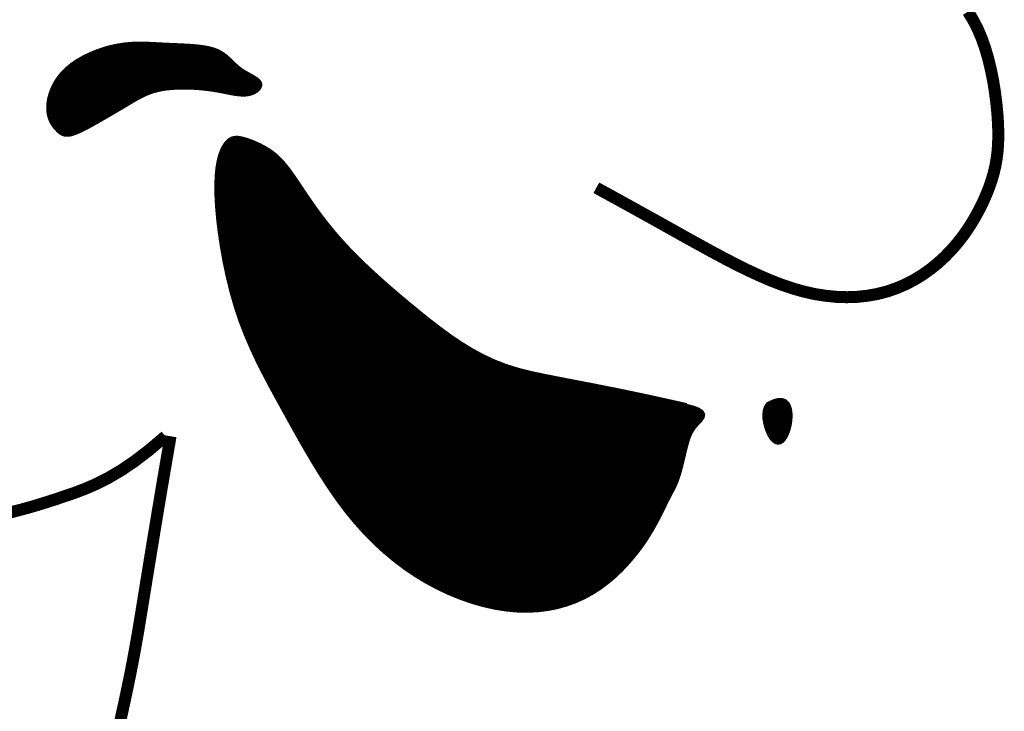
# Model space of a CAD drawing. Header units: feet. Extents: x 0.5 to 9, y 0.5 to 11.5.
# Tile 168 of 177: x 7.537 to 7.725, y 2.335 to 2.468. Entities that reach past the tile are written whole.
import ezdxf

# ---------------------------------------------------------------- set-up
doc = ezdxf.new("R2010")
doc.units = ezdxf.units.FT
doc.header["$MEASUREMENT"] = 0
doc.layers.add('FACE', color=160, linetype='CONTINUOUS')

msp = doc.modelspace()

# ---------------------------------------------------------------- hatches: boundary and pattern name
at = {"layer": 'FACE', "linetype": 'Continuous'}
h = msp.add_hatch(dxfattribs=at)
h.set_pattern_fill('NET3', color=5, scale=0.001151, style=0)
h.set_pattern_definition([(0, (5.67394344, -0.2570602), (0, 0.000143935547), []), (60, (5.67394344, -0.2570602), (-0.00012465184, 7.19677734e-05), []), (120, (5.67394344, -0.2570602), (-0.00012465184, -7.19677734e-05), [])])
h.paths.add_polyline_path([(7.67974, 2.394), (7.68078, 2.39451), (7.68165, 2.39475), (7.68235, 2.39475), (7.6829, 2.39456), (7.68331, 2.39419), (7.68361, 2.39369), (7.6838, 2.39309), (7.6839, 2.39242), (7.68393, 2.39171), (7.68388, 2.39098), (7.68378, 2.39025), (7.68362, 2.38954), (7.68342, 2.38887), (7.68318, 2.38827), (7.68291, 2.38775), (7.68261, 2.38733), (7.6823, 2.38702), (7.68198, 2.38684), (7.68165, 2.38678), (7.68132, 2.38684), (7.68099, 2.38701), (7.68066, 2.38731), (7.68033, 2.38772), (7.68002, 2.38826), (7.67973, 2.3889), (7.67947, 2.38963), (7.67926, 2.39042), (7.67913, 2.39122), (7.67909, 2.39202), (7.67917, 2.39277), (7.67938, 2.39344)])
h.paths.add_polyline_path([(7.54387, 2.44658), (7.54356, 2.44691), (7.54325, 2.44728), (7.54295, 2.44771), (7.54267, 2.4482), (7.54244, 2.44875), (7.54225, 2.44936), (7.54213, 2.45003), (7.54209, 2.45079), (7.54213, 2.45161), (7.54227, 2.45249), (7.54252, 2.45341), (7.54287, 2.45436), (7.54334, 2.45532), (7.54392, 2.45627), (7.54464, 2.45719), (7.54548, 2.45806), (7.54645, 2.45888), (7.54754, 2.45964), (7.54872, 2.46032), (7.54996, 2.46093), (7.55125, 2.46147), (7.55257, 2.46193), (7.55388, 2.46231), (7.55517, 2.46259), (7.55643, 2.46279), (7.55764, 2.46292), (7.55883, 2.46297), (7.56, 2.46298), (7.56117, 2.46295), (7.56234, 2.46289), (7.56351, 2.46283), (7.56471, 2.46276), (7.56594, 2.46271), (7.56717, 2.46266), (7.5684, 2.4626), (7.5696, 2.46252), (7.57076, 2.46241), (7.57185, 2.46227), (7.57286, 2.46206), (7.57377, 2.4618), (7.57456, 2.46146), (7.57525, 2.46106), (7.57586, 2.46062), (7.57642, 2.46014), (7.57693, 2.45965), (7.57743, 2.45916), (7.57793, 2.45869), (7.57846, 2.45824), (7.57902, 2.45784), (7.57961, 2.45748), (7.5802, 2.45714), (7.58076, 2.45683), (7.58128, 2.45653), (7.58173, 2.45624), (7.58209, 2.45595), (7.58234, 2.45566), (7.58246, 2.45535), (7.58245, 2.45503), (7.58233, 2.45472), (7.58212, 2.45443), (7.58182, 2.45415), (7.58145, 2.45391), (7.58103, 2.45371), (7.58056, 2.45356), (7.58006, 2.45346), (7.57954, 2.45342), (7.57899, 2.45343), (7.57842, 2.45347), (7.57784, 2.45355), (7.57724, 2.45364), (7.57664, 2.45376), (7.57604, 2.45388), (7.57543, 2.454), (7.57481, 2.45412), (7.57418, 2.45423), (7.57353, 2.45434), (7.57285, 2.45444), (7.57212, 2.45453), (7.57136, 2.45461), (7.57054, 2.45468), (7.56966, 2.45473), (7.56874, 2.45477), (7.56778, 2.45477), (7.56681, 2.45476), (7.56584, 2.4547), (7.56488, 2.45462), (7.56394, 2.45449), (7.56305, 2.45431), (7.56221, 2.45409), (7.56141, 2.45383), (7.56067, 2.45353), (7.55996, 2.4532), (7.55928, 2.45286), (7.55863, 2.45249), (7.558, 2.45213), (7.55739, 2.45176), (7.55679, 2.4514), (7.55619, 2.45104), (7.55559, 2.45069), (7.55499, 2.45033), (7.55437, 2.44997), (7.55373, 2.44959), (7.55307, 2.44921), (7.55238, 2.44881), (7.55166, 2.44839), (7.55091, 2.44797), (7.55016, 2.44755), (7.54942, 2.44715), (7.54869, 2.44677), (7.548, 2.44644), (7.54736, 2.44616), (7.54678, 2.44594), (7.54627, 2.44579), (7.54582, 2.44572), (7.54543, 2.44572), (7.54508, 2.44578), (7.54476, 2.4459), (7.54446, 2.44607), (7.54416, 2.4463)])
edge = h.paths.add_edge_path()
edge.add_line((7.66413, 2.39377), (7.65683, 2.3954))
edge.add_line((7.65683, 2.3954), (7.65068, 2.39668))
edge.add_line((7.65068, 2.39668), (7.64553, 2.3977))
edge.add_line((7.64553, 2.3977), (7.64122, 2.39853))
edge.add_line((7.64122, 2.39853), (7.63762, 2.39923))
edge.add_line((7.63762, 2.39923), (7.63456, 2.39987))
edge.add_line((7.63456, 2.39987), (7.63191, 2.40053))
edge.add_line((7.63191, 2.40053), (7.6295, 2.40128))
edge.add_line((7.6295, 2.40128), (7.62721, 2.40218))
edge.add_line((7.62721, 2.40218), (7.62501, 2.40321))
edge.add_line((7.62501, 2.40321), (7.62288, 2.40438))
edge.add_line((7.62288, 2.40438), (7.62081, 2.40565))
edge.add_line((7.62081, 2.40565), (7.6188, 2.40702))
edge.add_line((7.6188, 2.40702), (7.61682, 2.40847))
edge.add_line((7.61682, 2.40847), (7.61486, 2.40998))
edge.add_line((7.61486, 2.40998), (7.61292, 2.41154))
edge.add_line((7.61292, 2.41154), (7.61098, 2.41313))
edge.add_line((7.61098, 2.41313), (7.60906, 2.41474))
edge.add_line((7.60906, 2.41474), (7.60717, 2.41637))
edge.add_line((7.60717, 2.41637), (7.60532, 2.418))
edge.add_line((7.60532, 2.418), (7.60353, 2.41964))
edge.add_line((7.60353, 2.41964), (7.60182, 2.42126))
edge.add_line((7.60182, 2.42126), (7.6002, 2.42288))
edge.add_line((7.6002, 2.42288), (7.59869, 2.42446))
edge.add_line((7.59869, 2.42446), (7.59729, 2.42602))
edge.add_line((7.59729, 2.42602), (7.59601, 2.42754))
edge.add_line((7.59601, 2.42754), (7.59483, 2.42902))
edge.add_line((7.59483, 2.42902), (7.59375, 2.43044))
edge.add_line((7.59375, 2.43044), (7.59276, 2.43181))
edge.add_line((7.59276, 2.43181), (7.59186, 2.4331))
edge.add_line((7.59186, 2.4331), (7.59103, 2.43432))
edge.add_line((7.59103, 2.43432), (7.59027, 2.43545))
edge.add_line((7.59027, 2.43545), (7.58957, 2.4365))
edge.add_line((7.58957, 2.4365), (7.58892, 2.43746))
edge.add_line((7.58892, 2.43746), (7.5883, 2.43834))
edge.add_line((7.5883, 2.43834), (7.5877, 2.43915))
edge.add_line((7.5877, 2.43915), (7.58711, 2.43989))
edge.add_line((7.58711, 2.43989), (7.58652, 2.44057))
edge.add_line((7.58652, 2.44057), (7.5859, 2.44119))
edge.add_line((7.5859, 2.44119), (7.58526, 2.44176))
edge.add_line((7.58526, 2.44176), (7.58457, 2.44228))
edge.add_line((7.58457, 2.44228), (7.58385, 2.44276))
edge.add_line((7.58385, 2.44276), (7.58311, 2.44319))
edge.add_line((7.58311, 2.44319), (7.58237, 2.44357))
edge.add_line((7.58237, 2.44357), (7.58163, 2.44391))
edge.add_line((7.58163, 2.44391), (7.58091, 2.44421))
edge.add_line((7.58091, 2.44421), (7.58023, 2.44446))
edge.add_line((7.58023, 2.44446), (7.5796, 2.44466))
edge.add_line((7.5796, 2.44466), (7.57902, 2.44482))
edge.add_line((7.57902, 2.44482), (7.5785, 2.44492))
edge.add_line((7.5785, 2.44492), (7.57802, 2.44496))
edge.add_line((7.57802, 2.44496), (7.57758, 2.44492))
edge.add_line((7.57758, 2.44492), (7.57717, 2.44481))
edge.add_line((7.57717, 2.44481), (7.57678, 2.44459))
edge.add_line((7.57678, 2.44459), (7.57641, 2.44428))
edge.add_line((7.57641, 2.44428), (7.57604, 2.44385))
edge.add_line((7.57604, 2.44385), (7.57568, 2.4433))
edge.add_line((7.57568, 2.4433), (7.57533, 2.44261))
edge.add_line((7.57533, 2.44261), (7.57501, 2.44176))
edge.add_line((7.57501, 2.44176), (7.57473, 2.44072))
edge.add_line((7.57473, 2.44072), (7.5745, 2.43948))
edge.add_line((7.5745, 2.43948), (7.57434, 2.43801))
edge.add_line((7.57434, 2.43801), (7.57426, 2.43629))
edge.add_line((7.57426, 2.43629), (7.57427, 2.43431))
edge.add_line((7.57427, 2.43431), (7.57438, 2.43206))
edge.add_line((7.57438, 2.43206), (7.5746, 2.42956))
edge.add_line((7.5746, 2.42956), (7.57492, 2.42689))
edge.add_line((7.57492, 2.42689), (7.57534, 2.42409))
edge.add_line((7.57534, 2.42409), (7.57586, 2.42121))
edge.add_line((7.57586, 2.42121), (7.57648, 2.41831))
edge.add_line((7.57648, 2.41831), (7.57719, 2.41544))
edge.add_line((7.57719, 2.41544), (7.578, 2.41265))
edge.add_line((7.578, 2.41265), (7.57889, 2.40999))
edge.add_line((7.57889, 2.40999), (7.57987, 2.40744))
edge.add_line((7.57987, 2.40744), (7.58092, 2.40497))
edge.add_line((7.58092, 2.40497), (7.58205, 2.40257))
edge.add_line((7.58205, 2.40257), (7.58323, 2.4002))
edge.add_line((7.58323, 2.4002), (7.58446, 2.39785))
edge.add_line((7.58446, 2.39785), (7.58574, 2.39549))
edge.add_line((7.58574, 2.39549), (7.58706, 2.39309))
edge.add_line((7.58706, 2.39309), (7.58841, 2.39064))
edge.add_line((7.58841, 2.39064), (7.5898, 2.38815))
edge.add_line((7.5898, 2.38815), (7.59122, 2.38565))
edge.add_line((7.59122, 2.38565), (7.59269, 2.38315))
edge.add_line((7.59269, 2.38315), (7.5942, 2.38069))
edge.add_line((7.5942, 2.38069), (7.59576, 2.37828))
edge.add_line((7.59576, 2.37828), (7.59737, 2.37594))
edge.add_line((7.59737, 2.37594), (7.59904, 2.3737))
edge.add_line((7.59904, 2.3737), (7.60077, 2.37158))
edge.add_line((7.60077, 2.37158), (7.60255, 2.36958))
edge.add_line((7.60255, 2.36958), (7.6044, 2.3677))
edge.add_line((7.6044, 2.3677), (7.6063, 2.36594))
edge.add_line((7.6063, 2.36594), (7.60825, 2.36431))
edge.add_line((7.60825, 2.36431), (7.61025, 2.36279))
edge.add_line((7.61025, 2.36279), (7.6123, 2.3614))
edge.add_line((7.6123, 2.3614), (7.6144, 2.36013))
edge.add_line((7.6144, 2.36013), (7.61655, 2.35898))
edge.add_line((7.61655, 2.35898), (7.61872, 2.35795))
edge.add_line((7.61872, 2.35795), (7.62092, 2.35706))
edge.add_line((7.62092, 2.35706), (7.62312, 2.35629))
edge.add_line((7.62312, 2.35629), (7.62531, 2.35567))
edge.add_line((7.62531, 2.35567), (7.62748, 2.35518))
edge.add_line((7.62748, 2.35518), (7.62962, 2.35484))
edge.add_line((7.62962, 2.35484), (7.63171, 2.35464))
edge.add_line((7.63171, 2.35464), (7.63374, 2.3546))
edge.add_line((7.63374, 2.3546), (7.6357, 2.3547))
edge.add_line((7.6357, 2.3547), (7.63761, 2.35494))
edge.add_line((7.63761, 2.35494), (7.63944, 2.35531))
edge.add_line((7.63944, 2.35531), (7.64121, 2.35582))
edge.add_line((7.64121, 2.35582), (7.64291, 2.35644))
edge.add_line((7.64291, 2.35644), (7.64454, 2.35719))
edge.add_line((7.64454, 2.35719), (7.64609, 2.35804))
edge.add_line((7.64609, 2.35804), (7.64757, 2.359))
edge.add_line((7.64757, 2.359), (7.64897, 2.36005))
edge.add_line((7.64897, 2.36005), (7.65029, 2.36117))
edge.add_line((7.65029, 2.36117), (7.65153, 2.36235))
edge.add_line((7.65153, 2.36235), (7.65268, 2.36357))
edge.add_line((7.65268, 2.36357), (7.65375, 2.3648))
edge.add_line((7.65375, 2.3648), (7.65473, 2.36604))
edge.add_line((7.65473, 2.36604), (7.65563, 2.36726))
edge.add_line((7.65563, 2.36726), (7.65643, 2.36846))
edge.add_line((7.65643, 2.36846), (7.65715, 2.36962))
edge.add_line((7.65715, 2.36962), (7.65779, 2.37073))
edge.add_line((7.65779, 2.37073), (7.65837, 2.37179))
edge.add_line((7.65837, 2.37179), (7.65889, 2.37279))
edge.add_line((7.65889, 2.37279), (7.65935, 2.37372))
edge.add_line((7.65935, 2.37372), (7.65977, 2.37458))
edge.add_line((7.65977, 2.37458), (7.66015, 2.37535))
edge.add_line((7.66015, 2.37535), (7.6605, 2.37604))
edge.add_line((7.6605, 2.37604), (7.66082, 2.37665))
edge.add_line((7.66082, 2.37665), (7.66111, 2.37721))
edge.add_line((7.66111, 2.37721), (7.66139, 2.37774))
edge.add_line((7.66139, 2.37774), (7.66165, 2.37826))
edge.add_line((7.66165, 2.37826), (7.66189, 2.37879))
edge.add_line((7.66189, 2.37879), (7.66212, 2.37934))
edge.add_line((7.66212, 2.37934), (7.66234, 2.37994))
edge.add_line((7.66234, 2.37994), (7.66255, 2.3806))
edge.add_line((7.66255, 2.3806), (7.66276, 2.38131))
edge.add_line((7.66276, 2.38131), (7.66296, 2.38206))
edge.add_line((7.66296, 2.38206), (7.66315, 2.38283))
edge.add_line((7.66315, 2.38283), (7.66334, 2.38361))
edge.add_line((7.66334, 2.38361), (7.66352, 2.38438))
edge.add_line((7.66352, 2.38438), (7.6637, 2.38512))
edge.add_line((7.6637, 2.38512), (7.66388, 2.38583))
edge.add_line((7.66388, 2.38583), (7.66405, 2.38649))
edge.add_line((7.66405, 2.38649), (7.66423, 2.3871))
edge.add_line((7.66423, 2.3871), (7.66442, 2.38768))
edge.add_line((7.66442, 2.38768), (7.66464, 2.38822))
edge.add_line((7.66464, 2.38822), (7.66489, 2.38873))
edge.add_line((7.66489, 2.38873), (7.66518, 2.38923))
edge.add_line((7.66518, 2.38923), (7.66552, 2.38971))
edge.add_line((7.66552, 2.38971), (7.66593, 2.39019))
edge.add_line((7.66593, 2.39019), (7.66638, 2.39066))
edge.add_line((7.66638, 2.39066), (7.66681, 2.39113))
edge.add_line((7.66681, 2.39113), (7.66711, 2.3916))
edge.add_line((7.66711, 2.3916), (7.66719, 2.39206))
edge.add_line((7.66719, 2.39206), (7.66695, 2.39251))
edge.add_line((7.66695, 2.39251), (7.6663, 2.39295))
edge.add_line((7.6663, 2.39295), (7.66514, 2.39337))
edge.add_line((7.66514, 2.39337), (7.66337, 2.39378))

# ---------------------------------------------------------------- linework, layer by layer
at = {"layer": 'FACE', "color": 5}
for points, const_width in [([(7.71796, 2.4692), (7.71892, 2.46764), (7.71979, 2.46595), (7.72056, 2.46414), (7.72125, 2.4622), (7.72184, 2.46016), (7.72235, 2.45805), (7.72278, 2.4559), (7.72312, 2.45377), (7.72339, 2.45166), (7.72359, 2.44963), (7.72371, 2.44771), (7.72376, 2.44592), (7.72373, 2.44425), (7.72364, 2.44267), (7.72346, 2.44117), (7.72321, 2.43972), (7.72288, 2.4383), (7.72246, 2.43688), (7.72196, 2.43544), (7.72137, 2.43396), (7.7207, 2.43246), (7.71993, 2.43095), (7.71908, 2.42943), (7.71815, 2.42792), (7.71713, 2.42644), (7.71602, 2.425), (7.71483, 2.42362), (7.71355, 2.4223), (7.71219, 2.42105), (7.71075, 2.41988), (7.70924, 2.41881), (7.70765, 2.41784), (7.70599, 2.41698), (7.70427, 2.41624), (7.70248, 2.41563), (7.70064, 2.41515), (7.69873, 2.41481), (7.69678, 2.4146), (7.69478, 2.41453), (7.69275, 2.4146), (7.69068, 2.41481), (7.68859, 2.41514), (7.68648, 2.41562), (7.68435, 2.41623), (7.68221, 2.41696), (7.68005, 2.4178), (7.67789, 2.41874), (7.67572, 2.41975), (7.67354, 2.42083), (7.67136, 2.42196), (7.66917, 2.42313), (7.66698, 2.42433), (7.66473, 2.42557), (7.66237, 2.42689), (7.65984, 2.42831), (7.65707, 2.42985), (7.65403, 2.43154), (7.65064, 2.43341), (7.64686, 2.43548)], 0.0023), ([(7.66413, 2.39377), (7.65683, 2.3954), (7.65068, 2.39668), (7.64553, 2.3977), (7.64122, 2.39853), (7.63762, 2.39923), (7.63456, 2.39987), (7.63191, 2.40053), (7.6295, 2.40128), (7.62721, 2.40218), (7.62501, 2.40321), (7.62288, 2.40438), (7.62081, 2.40565), (7.6188, 2.40702), (7.61682, 2.40847), (7.61486, 2.40998), (7.61292, 2.41154), (7.61098, 2.41313), (7.60906, 2.41474), (7.60717, 2.41637), (7.60532, 2.418), (7.60353, 2.41964), (7.60182, 2.42126), (7.6002, 2.42288), (7.59869, 2.42446), (7.59729, 2.42602), (7.59601, 2.42754), (7.59483, 2.42902), (7.59375, 2.43044), (7.59276, 2.43181), (7.59186, 2.4331), (7.59103, 2.43432), (7.59027, 2.43545), (7.58957, 2.4365), (7.58892, 2.43746), (7.5883, 2.43834), (7.5877, 2.43915), (7.58711, 2.43989), (7.58652, 2.44057), (7.5859, 2.44119), (7.58526, 2.44176), (7.58457, 2.44228), (7.58385, 2.44276), (7.58311, 2.44319), (7.58237, 2.44357), (7.58163, 2.44391), (7.58091, 2.44421), (7.58023, 2.44446), (7.5796, 2.44466), (7.57902, 2.44482), (7.5785, 2.44492), (7.57802, 2.44496), (7.57758, 2.44492), (7.57717, 2.44481), (7.57678, 2.44459), (7.57641, 2.44428), (7.57604, 2.44385), (7.57568, 2.4433), (7.57533, 2.44261), (7.57501, 2.44176), (7.57473, 2.44072), (7.5745, 2.43948), (7.57434, 2.43801), (7.57426, 2.43629), (7.57427, 2.43431), (7.57438, 2.43206), (7.5746, 2.42956), (7.57492, 2.42689), (7.57534, 2.42409), (7.57586, 2.42121), (7.57648, 2.41831), (7.57719, 2.41544), (7.578, 2.41265), (7.57889, 2.40999), (7.57987, 2.40744), (7.58092, 2.40497), (7.58205, 2.40257), (7.58323, 2.4002), (7.58446, 2.39785), (7.58574, 2.39549), (7.58706, 2.39309), (7.58841, 2.39064), (7.5898, 2.38815), (7.59122, 2.38565), (7.59269, 2.38315), (7.5942, 2.38069), (7.59576, 2.37828), (7.59737, 2.37594), (7.59904, 2.3737), (7.60077, 2.37158), (7.60255, 2.36958), (7.6044, 2.3677), (7.6063, 2.36594), (7.60825, 2.36431), (7.61025, 2.36279), (7.6123, 2.3614), (7.6144, 2.36013), (7.61655, 2.35898), (7.61872, 2.35795), (7.62092, 2.35706), (7.62312, 2.35629), (7.62531, 2.35567), (7.62748, 2.35518), (7.62962, 2.35484), (7.63171, 2.35464), (7.63374, 2.3546), (7.6357, 2.3547), (7.63761, 2.35494), (7.63944, 2.35531), (7.64121, 2.35582), (7.64291, 2.35644), (7.64454, 2.35719), (7.64609, 2.35804), (7.64757, 2.359), (7.64897, 2.36005), (7.65029, 2.36117), (7.65153, 2.36235), (7.65268, 2.36357), (7.65375, 2.3648), (7.65473, 2.36604), (7.65563, 2.36726), (7.65643, 2.36846), (7.65715, 2.36962), (7.65779, 2.37073), (7.65837, 2.37179), (7.65889, 2.37279), (7.65935, 2.37372), (7.65977, 2.37458), (7.66015, 2.37535), (7.6605, 2.37604), (7.66082, 2.37665), (7.66111, 2.37721), (7.66139, 2.37774), (7.66165, 2.37826), (7.66189, 2.37879), (7.66212, 2.37934), (7.66234, 2.37994), (7.66255, 2.3806), (7.66276, 2.38131), (7.66296, 2.38206), (7.66315, 2.38283), (7.66334, 2.38361), (7.66352, 2.38438), (7.6637, 2.38512), (7.66388, 2.38583), (7.66405, 2.38649), (7.66423, 2.3871), (7.66442, 2.38768), (7.66464, 2.38822), (7.66489, 2.38873), (7.66518, 2.38923), (7.66552, 2.38971), (7.66593, 2.39019), (7.66638, 2.39066), (7.66681, 2.39113), (7.66711, 2.3916), (7.66719, 2.39206), (7.66695, 2.39251), (7.6663, 2.39295), (7.66514, 2.39337), (7.66337, 2.39378)], 0.000969), ([(7.67974, 2.394), (7.68078, 2.39451), (7.68165, 2.39475), (7.68235, 2.39475), (7.6829, 2.39456), (7.68331, 2.39419), (7.68361, 2.39369), (7.6838, 2.39309), (7.6839, 2.39242), (7.68393, 2.39171), (7.68388, 2.39098), (7.68378, 2.39025), (7.68362, 2.38954), (7.68342, 2.38887), (7.68318, 2.38827), (7.68291, 2.38775), (7.68261, 2.38733), (7.6823, 2.38702), (7.68198, 2.38684), (7.68165, 2.38678), (7.68132, 2.38684), (7.68099, 2.38701), (7.68066, 2.38731), (7.68033, 2.38772), (7.68002, 2.38826), (7.67973, 2.3889), (7.67947, 2.38963), (7.67926, 2.39042), (7.67913, 2.39122), (7.67909, 2.39202), (7.67917, 2.39277), (7.67938, 2.39344), (7.67974, 2.394)], 0.000969), ([(7.53467, 2.37331), (7.53694, 2.37389), (7.53909, 2.37449), (7.54115, 2.37512), (7.54315, 2.37576), (7.54512, 2.37642), (7.5471, 2.3771), (7.54912, 2.37787), (7.55124, 2.37879), (7.55347, 2.37992), (7.55587, 2.38133), (7.55847, 2.38309), (7.56131, 2.38526), (7.56443, 2.38791)], 0.0023), ([(7.5654, 2.38791), (7.56406, 2.38009), (7.56292, 2.3733), (7.56195, 2.36741), (7.56112, 2.36233), (7.56041, 2.35793), (7.55979, 2.35411), (7.55924, 2.35075), (7.55871, 2.34773), (7.5582, 2.34496), (7.5577, 2.34239), (7.55721, 2.34), (7.55673, 2.33773), (7.55626, 2.33557), (7.5558, 2.33348)], 0.0023)]:
    msp.add_lwpolyline(points, dxfattribs=dict(at, const_width=const_width))
at = {"layer": 'FACE', "color": 5, "const_width": 0.000969}
msp.add_lwpolyline([(7.54387, 2.44658), (7.54356, 2.44691), (7.54325, 2.44728), (7.54295, 2.44771), (7.54267, 2.4482), (7.54244, 2.44875), (7.54225, 2.44936), (7.54213, 2.45003), (7.54209, 2.45079), (7.54213, 2.45161), (7.54227, 2.45249), (7.54252, 2.45341), (7.54287, 2.45436), (7.54334, 2.45532), (7.54392, 2.45627), (7.54464, 2.45719), (7.54548, 2.45806), (7.54645, 2.45888), (7.54754, 2.45964), (7.54872, 2.46032), (7.54996, 2.46093), (7.55125, 2.46147), (7.55257, 2.46193), (7.55388, 2.46231), (7.55517, 2.46259), (7.55643, 2.46279), (7.55764, 2.46292), (7.55883, 2.46297), (7.56, 2.46298), (7.56117, 2.46295), (7.56234, 2.46289), (7.56351, 2.46283), (7.56471, 2.46276), (7.56594, 2.46271), (7.56717, 2.46266), (7.5684, 2.4626), (7.5696, 2.46252), (7.57076, 2.46241), (7.57185, 2.46227), (7.57286, 2.46206), (7.57377, 2.4618), (7.57456, 2.46146), (7.57525, 2.46106), (7.57586, 2.46062), (7.57642, 2.46014), (7.57693, 2.45965), (7.57743, 2.45916), (7.57793, 2.45869), (7.57846, 2.45824), (7.57902, 2.45784), (7.57961, 2.45748), (7.5802, 2.45714), (7.58076, 2.45683), (7.58128, 2.45653), (7.58173, 2.45624), (7.58209, 2.45595), (7.58234, 2.45566), (7.58246, 2.45535), (7.58245, 2.45503), (7.58233, 2.45472), (7.58212, 2.45443), (7.58182, 2.45415), (7.58145, 2.45391), (7.58103, 2.45371), (7.58056, 2.45356), (7.58006, 2.45346), (7.57954, 2.45342), (7.57899, 2.45343), (7.57842, 2.45347), (7.57784, 2.45355), (7.57724, 2.45364), (7.57664, 2.45376), (7.57604, 2.45388), (7.57543, 2.454), (7.57481, 2.45412), (7.57418, 2.45423), (7.57353, 2.45434), (7.57285, 2.45444), (7.57212, 2.45453), (7.57136, 2.45461), (7.57054, 2.45468), (7.56966, 2.45473), (7.56874, 2.45477), (7.56778, 2.45477), (7.56681, 2.45476), (7.56584, 2.4547), (7.56488, 2.45462), (7.56394, 2.45449), (7.56305, 2.45431), (7.56221, 2.45409), (7.56141, 2.45383), (7.56067, 2.45353), (7.55996, 2.4532), (7.55928, 2.45286), (7.55863, 2.45249), (7.558, 2.45213), (7.55739, 2.45176), (7.55679, 2.4514), (7.55619, 2.45104), (7.55559, 2.45069), (7.55499, 2.45033), (7.55437, 2.44997), (7.55373, 2.44959), (7.55307, 2.44921), (7.55238, 2.44881), (7.55166, 2.44839), (7.55091, 2.44797), (7.55016, 2.44755), (7.54942, 2.44715), (7.54869, 2.44677), (7.548, 2.44644), (7.54736, 2.44616), (7.54678, 2.44594), (7.54627, 2.44579), (7.54582, 2.44572), (7.54543, 2.44572), (7.54508, 2.44578), (7.54476, 2.4459), (7.54446, 2.44607), (7.54416, 2.4463)], close=True, dxfattribs=at)

doc.saveas('drawing.dxf')
